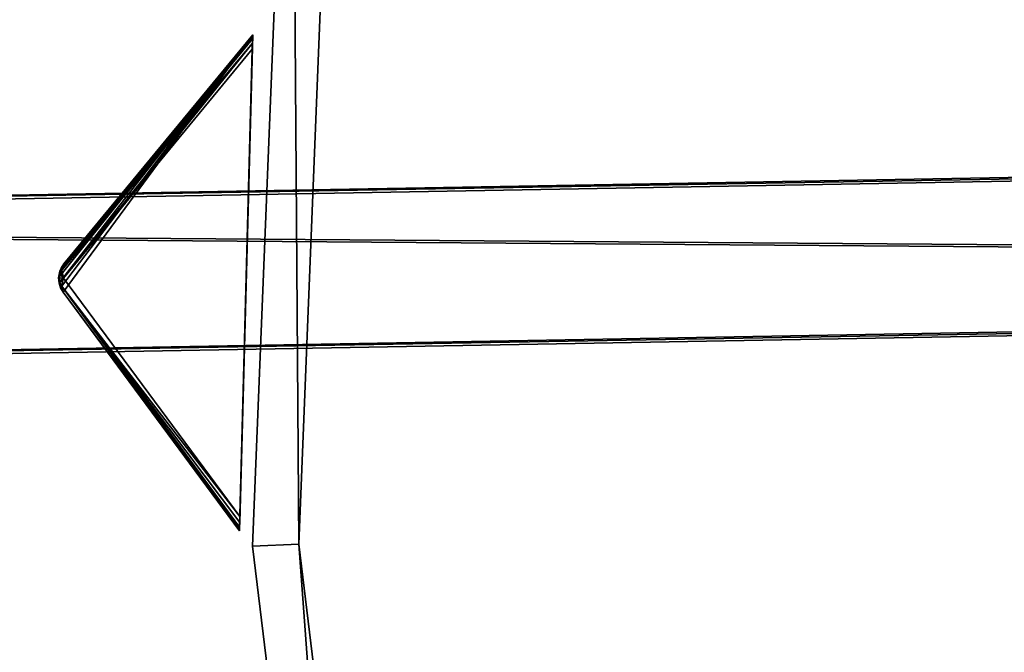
# Model space of a CAD drawing. Extents: x 1239 to 1951, y -365 to 347.
# Tile 146 of 202: x 1323 to 1366, y -24 to 3. Entities that reach past the tile are written whole.
import ezdxf

# ---------------------------------------------------------------- set-up
doc = ezdxf.new("R2010")
doc.units = 0
doc.header["$LTSCALE"] = 25.4
doc.layers.get('0').update_dxf_attribs({"color": 13, "linetype": 'CONTINUOUS'})

# ---------------------------------------------------------------- blocks, each defined once
blk = doc.blocks.new('GRUPUJ_10')
at = {"color": 0}
mesh = blk.add_polyface(dxfattribs=at)
corners = [(0, 334.731, 403.847), (1.997, 334.841, 403.847), (1.462, 391.844, 403.847), (7.718, 278.124, 403.847), (9.671, 278.553, 403.847), (24.417, 223.488, 403.847), (26.276, 224.224, 403.847), (49.663, 172.237, 403.847), (51.38, 173.263, 403.847), (82.804, 125.7, 403.847), (84.334, 126.988, 403.847), (122.98, 85.082, 403.847), (124.285, 86.599, 403.847), (145.389, 67.329, 403.847), (146.566, 68.945, 403.847), (169.152, 51.435, 403.847), (170.196, 53.141, 403.847), (220.124, 25.63, 403.847), (220.881, 27.482, 403.847), (274.575, 8.336, 403.847), (275.025, 10.285, 403.847), (331.094, 0, 403.847), (331.226, 1.996, 403.847), (388.22, 0.838, 403.847), (388.029, 2.829, 403.847), (443.963, 12.764, 403.847), (444.47, 10.83, 403.847), (497.579, 31.543, 403.847), (498.39, 29.714, 403.847), (547.489, 58.679, 403.847), (548.582, 57.004, 403.847), (592.399, 93.469, 403.847), (593.747, 91.992, 403.847), (631.147, 135.014, 403.847), (632.714, 133.772, 403.847), (662.728, 182.235, 403.847), (664.475, 181.261, 403.847), (686.326, 233.912, 403.847), (688.207, 233.23, 403.847), (701.329, 288.704, 403.847), (703.294, 288.333, 403.847), (707.348, 345.194, 403.847), (709.348, 345.143, 403.847), (3.451, 391.632, 403.847), (12.067, 447.982, 403.847), (13.996, 447.454, 403.847), (31.54, 501.693, 403.847), (33.36, 500.862, 403.847), (59.377, 551.584, 403.847), (61.039, 550.472, 403.847), (94.856, 596.363, 403.847), (96.318, 594.999, 403.847), (137.059, 634.872, 403.847), (138.283, 633.291, 403.847), (184.892, 666.112, 403.847), (185.847, 664.355, 403.847), (237.117, 689.274, 403.847), (237.778, 687.387, 403.847), (292.382, 703.759, 403.847), (292.732, 701.79, 403.847), (349.254, 709.192, 403.847), (349.284, 707.192, 403.847), (406.262, 705.431, 403.847), (405.97, 703.452, 403.847), (461.322, 690.668, 403.847), (461.927, 692.574, 403.847), (513.907, 669.17, 403.847), (514.81, 670.954, 403.847), (562.362, 639.515, 403.847), (563.54, 641.131, 403.847), (605.432, 602.471, 403.847), (606.854, 603.878, 403.847), (642.003, 558.999, 403.847), (643.632, 560.159, 403.847), (671.127, 510.222, 403.847), (672.921, 511.106, 403.847), (692.049, 457.406, 403.847), (693.962, 457.991, 403.847), (704.228, 401.918, 403.847), (706.21, 402.188, 403.847)]
mesh.append_faces([[corners[k] for k in face] for face in [(0, 1, 2), (1, 3, 4), (4, 5, 6), (6, 7, 8), (8, 9, 10), (10, 11, 12), (12, 13, 14), (14, 15, 16), (16, 17, 18), (18, 19, 20), (20, 21, 22), (22, 23, 24), (24, 23, 25), (25, 26, 27), (27, 28, 29), (29, 30, 31), (31, 32, 33), (33, 34, 35), (35, 36, 37), (37, 38, 39), (39, 40, 41), (2, 43, 44), (43, 2, 1), (44, 45, 46), (46, 47, 48), (48, 49, 50), (50, 51, 52), (52, 53, 54), (54, 55, 56), (56, 57, 58), (58, 59, 60), (60, 61, 62), (62, 64, 65), (65, 66, 67), (67, 68, 69), (69, 70, 71), (71, 72, 73), (73, 74, 75), (75, 76, 77), (77, 78, 79), (79, 41, 42)]], dxfattribs={"vtx0": -1, "vtx1": -1, "color": 0})
mesh.append_faces([[corners[k] for k in face] for face in [(1, 0, 3), (4, 3, 5), (6, 5, 7), (8, 7, 9), (10, 9, 11), (12, 11, 13), (14, 13, 15), (16, 15, 17), (18, 17, 19), (20, 19, 21), (22, 21, 23), (25, 23, 26), (27, 26, 28), (29, 28, 30), (31, 30, 32), (33, 32, 34), (35, 34, 36), (37, 36, 38), (39, 38, 40), (41, 40, 42), (44, 43, 45), (46, 45, 47), (48, 47, 49), (50, 49, 51), (52, 51, 53), (54, 53, 55), (56, 55, 57), (58, 57, 59), (60, 59, 61), (62, 61, 63), (62, 63, 64), (65, 64, 66), (67, 66, 68), (69, 68, 70), (71, 70, 72), (73, 72, 74), (75, 74, 76), (77, 76, 78), (79, 78, 41)]], dxfattribs={"vtx0": -1, "vtx2": -1, "color": 0})
mesh = blk.add_polyface(dxfattribs=at)
corners = [(1.462, 391.844, 383.847), (3.451, 391.632, 383.847), (1.997, 334.841, 383.847), (12.067, 447.982, 383.847), (13.996, 447.454, 383.847), (31.54, 501.693, 383.847), (33.36, 500.862, 383.847), (59.377, 551.584, 383.847), (61.039, 550.472, 383.847), (94.856, 596.363, 383.847), (96.318, 594.999, 383.847), (137.059, 634.872, 383.847), (138.283, 633.291, 383.847), (184.892, 666.112, 383.847), (185.847, 664.355, 383.847), (237.117, 689.274, 383.847), (237.778, 687.387, 383.847), (292.382, 703.759, 383.847), (292.732, 701.79, 383.847), (349.254, 709.192, 383.847), (349.284, 707.192, 383.847), (406.262, 705.431, 383.847), (405.97, 703.452, 383.847), (461.322, 690.668, 383.847), (461.927, 692.574, 383.847), (513.907, 669.17, 383.847), (514.81, 670.954, 383.847), (562.362, 639.515, 383.847), (563.54, 641.131, 383.847), (605.432, 602.471, 383.847), (606.854, 603.878, 383.847), (642.003, 558.999, 383.847), (643.632, 560.159, 383.847), (671.127, 510.222, 383.847), (672.921, 511.106, 383.847), (692.049, 457.406, 383.847), (693.962, 457.991, 383.847), (704.228, 401.918, 383.847), (706.21, 402.188, 383.847), (707.348, 345.194, 383.847), (709.348, 345.143, 383.847), (0, 334.731, 383.847), (7.718, 278.124, 383.847), (9.671, 278.553, 383.847), (24.417, 223.488, 383.847), (26.276, 224.224, 383.847), (49.663, 172.237, 383.847), (51.38, 173.263, 383.847), (82.804, 125.7, 383.847), (84.334, 126.988, 383.847), (122.98, 85.082, 383.847), (124.285, 86.599, 383.847), (145.389, 67.329, 383.847), (146.566, 68.945, 383.847), (169.152, 51.435, 383.847), (170.196, 53.141, 383.847), (220.124, 25.63, 383.847), (220.881, 27.482, 383.847), (274.575, 8.336, 383.847), (275.025, 10.285, 383.847), (331.094, 0, 383.847), (331.226, 1.996, 383.847), (388.22, 0.838, 383.847), (388.029, 2.829, 383.847), (443.963, 12.764, 383.847), (444.47, 10.83, 383.847), (497.579, 31.543, 383.847), (498.39, 29.714, 383.847), (547.489, 58.679, 383.847), (548.582, 57.004, 383.847), (592.399, 93.469, 383.847), (593.747, 91.992, 383.847), (631.147, 135.014, 383.847), (632.714, 133.772, 383.847), (662.728, 182.235, 383.847), (664.475, 181.261, 383.847), (686.326, 233.912, 383.847), (688.207, 233.23, 383.847), (701.329, 288.704, 383.847), (703.294, 288.333, 383.847)]
mesh.append_faces([[corners[k] for k in face] for face in [(1, 3, 4), (4, 5, 6), (6, 7, 8), (8, 9, 10), (10, 11, 12), (12, 13, 14), (14, 15, 16), (16, 17, 18), (18, 19, 20), (20, 21, 22), (22, 21, 23), (23, 24, 25), (25, 26, 27), (27, 28, 29), (29, 30, 31), (31, 32, 33), (33, 34, 35), (35, 36, 37), (37, 38, 39), (41, 2, 42), (42, 43, 44), (44, 45, 46), (46, 47, 48), (48, 49, 50), (50, 51, 52), (52, 53, 54), (54, 55, 56), (56, 57, 58), (58, 59, 60), (60, 61, 62), (62, 64, 65), (65, 66, 67), (67, 68, 69), (69, 70, 71), (71, 72, 73), (73, 74, 75), (75, 76, 77), (77, 78, 79), (79, 39, 40)]], dxfattribs={"vtx0": -1, "vtx1": -1, "color": 0})
mesh.append_faces([[corners[k] for k in face] for face in [(0, 1, 2), (1, 0, 3), (4, 3, 5), (6, 5, 7), (8, 7, 9), (10, 9, 11), (12, 11, 13), (14, 13, 15), (16, 15, 17), (18, 17, 19), (20, 19, 21), (23, 21, 24), (25, 24, 26), (27, 26, 28), (29, 28, 30), (31, 30, 32), (33, 32, 34), (35, 34, 36), (37, 36, 38), (39, 38, 40), (2, 41, 0), (42, 2, 43), (44, 43, 45), (46, 45, 47), (48, 47, 49), (50, 49, 51), (52, 51, 53), (54, 53, 55), (56, 55, 57), (58, 57, 59), (60, 59, 61), (62, 61, 63), (62, 63, 64), (65, 64, 66), (67, 66, 68), (69, 68, 70), (71, 70, 72), (73, 72, 74), (75, 74, 76), (77, 76, 78), (79, 78, 39)]], dxfattribs={"vtx0": -1, "vtx2": -1, "color": 0})
mesh = blk.add_polyface(dxfattribs=at)
corners = [(13.987, 284.721, 390.847), (9.244, 340.318, 390.847), (7.246, 340.238, 390.847), (15.946, 285.121, 390.847), (29.546, 231.005, 390.847), (31.416, 231.714, 390.847), (53.52, 180.48, 390.847), (55.252, 181.48, 390.847), (85.289, 134.455, 390.847), (86.838, 135.72, 390.847), (124.029, 94.122, 390.847), (125.355, 95.62, 390.847), (168.737, 60.526, 390.847), (169.806, 62.217, 390.847), (218.256, 34.537, 390.847), (219.04, 36.377, 390.847), (271.302, 16.828, 390.847), (271.781, 18.77, 390.847), (326.502, 7.857, 390.847), (326.663, 9.85, 390.847), (354.464, 6.73, 390.847), (354.464, 8.73, 390.847), (382.426, 7.857, 390.847), (382.265, 9.85, 390.847), (437.148, 18.77, 390.847), (437.626, 16.828, 390.847), (489.889, 36.377, 390.847), (490.672, 34.537, 390.847), (539.122, 62.217, 390.847), (540.191, 60.526, 390.847), (583.573, 95.62, 390.847), (584.899, 94.122, 390.847), (622.09, 135.72, 390.847), (623.639, 134.455, 390.847), (653.676, 181.48, 390.847), (655.408, 180.48, 390.847), (677.512, 231.714, 390.847), (679.382, 231.005, 390.847), (692.982, 285.121, 390.847), (694.941, 284.721, 390.847), (699.684, 340.318, 390.847), (701.682, 340.238, 390.847), (9.498, 396.116, 390.847), (11.483, 395.875, 390.847), (20.684, 450.911, 390.847), (22.605, 450.354, 390.847), (40.515, 503.201, 390.847), (42.322, 502.343, 390.847), (68.477, 551.632, 390.847), (70.123, 550.496, 390.847), (103.846, 594.952, 390.847), (105.289, 593.566, 390.847), (145.706, 632.036, 390.847), (146.908, 630.437, 390.847), (192.973, 661.926, 390.847), (193.902, 660.155, 390.847), (244.422, 683.846, 390.847), (245.055, 681.949, 390.847), (298.721, 697.23, 390.847), (299.042, 695.256, 390.847), (354.464, 701.73, 390.847), (354.464, 699.73, 390.847), (409.886, 695.256, 390.847), (410.207, 697.23, 390.847), (463.873, 681.949, 390.847), (464.506, 683.846, 390.847), (515.026, 660.155, 390.847), (515.955, 661.926, 390.847), (562.021, 630.437, 390.847), (563.222, 632.036, 390.847), (603.64, 593.566, 390.847), (605.082, 594.952, 390.847), (638.805, 550.496, 390.847), (640.451, 551.632, 390.847), (666.606, 502.343, 390.847), (668.413, 503.201, 390.847), (686.323, 450.354, 390.847), (688.244, 450.911, 390.847), (697.445, 395.875, 390.847), (699.43, 396.116, 390.847)]
mesh.append_faces([[corners[k] for k in face] for face in [(0, 1, 2), (1, 0, 3), (3, 4, 5), (5, 6, 7), (7, 8, 9), (9, 10, 11), (11, 12, 13), (13, 14, 15), (15, 16, 17), (17, 18, 19), (19, 20, 21), (21, 22, 23), (23, 22, 24), (24, 25, 26), (26, 27, 28), (28, 29, 30), (30, 31, 32), (32, 33, 34), (34, 35, 36), (36, 37, 38), (38, 39, 40), (42, 43, 44), (44, 45, 46), (46, 47, 48), (48, 49, 50), (50, 51, 52), (52, 53, 54), (54, 55, 56), (56, 57, 58), (58, 59, 60), (60, 62, 63), (63, 64, 65), (65, 66, 67), (67, 68, 69), (69, 70, 71), (71, 72, 73), (73, 74, 75), (75, 76, 77), (77, 78, 79), (79, 40, 41)]], dxfattribs={"vtx0": -1, "vtx1": -1, "color": 0})
mesh.append_faces([[corners[k] for k in face] for face in [(3, 0, 4), (5, 4, 6), (7, 6, 8), (9, 8, 10), (11, 10, 12), (13, 12, 14), (15, 14, 16), (17, 16, 18), (19, 18, 20), (21, 20, 22), (24, 22, 25), (26, 25, 27), (28, 27, 29), (30, 29, 31), (32, 31, 33), (34, 33, 35), (36, 35, 37), (38, 37, 39), (40, 39, 41), (1, 42, 2), (42, 1, 43), (44, 43, 45), (46, 45, 47), (48, 47, 49), (50, 49, 51), (52, 51, 53), (54, 53, 55), (56, 55, 57), (58, 57, 59), (60, 59, 61), (60, 61, 62), (63, 62, 64), (65, 64, 66), (67, 66, 68), (69, 68, 70), (71, 70, 72), (73, 72, 74), (75, 74, 76), (77, 76, 78), (79, 78, 40)]], dxfattribs={"vtx0": -1, "vtx2": -1, "color": 0})
mesh = blk.add_polyface(dxfattribs=at)
corners = [(9.498, 396.116, 383.847), (9.244, 340.318, 383.847), (7.246, 340.238, 383.847), (11.483, 395.875, 383.847), (20.684, 450.911, 383.847), (22.605, 450.354, 383.847), (40.515, 503.201, 383.847), (42.322, 502.343, 383.847), (68.477, 551.632, 383.847), (70.123, 550.496, 383.847), (103.846, 594.952, 383.847), (105.289, 593.566, 383.847), (145.706, 632.036, 383.847), (146.908, 630.437, 383.847), (192.973, 661.926, 383.847), (193.902, 660.155, 383.847), (244.422, 683.846, 383.847), (245.055, 681.949, 383.847), (298.721, 697.23, 383.847), (299.042, 695.256, 383.847), (354.464, 701.73, 383.847), (354.464, 699.73, 383.847), (410.207, 697.23, 383.847), (409.886, 695.256, 383.847), (463.873, 681.949, 383.847), (464.506, 683.846, 383.847), (515.026, 660.155, 383.847), (515.955, 661.926, 383.847), (562.021, 630.437, 383.847), (563.222, 632.036, 383.847), (603.64, 593.566, 383.847), (605.082, 594.952, 383.847), (638.805, 550.496, 383.847), (640.451, 551.632, 383.847), (666.606, 502.343, 383.847), (668.413, 503.201, 383.847), (686.323, 450.354, 383.847), (688.244, 450.911, 383.847), (697.445, 395.875, 383.847), (699.43, 396.116, 383.847), (699.684, 340.318, 383.847), (701.682, 340.238, 383.847), (13.987, 284.721, 383.847), (15.946, 285.121, 383.847), (29.546, 231.005, 383.847), (31.416, 231.714, 383.847), (53.52, 180.48, 383.847), (55.252, 181.48, 383.847), (85.289, 134.455, 383.847), (86.838, 135.72, 383.847), (124.029, 94.122, 383.847), (125.355, 95.62, 383.847), (168.737, 60.526, 383.847), (169.806, 62.217, 383.847), (218.256, 34.537, 383.847), (219.04, 36.377, 383.847), (271.302, 16.828, 383.847), (271.781, 18.77, 383.847), (326.502, 7.857, 383.847), (326.663, 9.85, 383.847), (354.464, 6.73, 383.847), (354.464, 8.73, 383.847), (382.265, 9.85, 383.847), (382.426, 7.857, 383.847), (437.148, 18.77, 383.847), (437.626, 16.828, 383.847), (489.889, 36.377, 383.847), (490.672, 34.537, 383.847), (539.122, 62.217, 383.847), (540.191, 60.526, 383.847), (583.573, 95.62, 383.847), (584.899, 94.122, 383.847), (622.09, 135.72, 383.847), (623.639, 134.455, 383.847), (653.676, 181.48, 383.847), (655.408, 180.48, 383.847), (677.512, 231.714, 383.847), (679.382, 231.005, 383.847), (692.982, 285.121, 383.847), (694.941, 284.721, 383.847)]
mesh.append_faces([[corners[k] for k in face] for face in [(0, 1, 2), (1, 0, 3), (3, 4, 5), (5, 6, 7), (7, 8, 9), (9, 10, 11), (11, 12, 13), (13, 14, 15), (15, 16, 17), (17, 18, 19), (19, 20, 21), (21, 22, 23), (23, 22, 24), (24, 25, 26), (26, 27, 28), (28, 29, 30), (30, 31, 32), (32, 33, 34), (34, 35, 36), (36, 37, 38), (38, 39, 40), (42, 43, 44), (44, 45, 46), (46, 47, 48), (48, 49, 50), (50, 51, 52), (52, 53, 54), (54, 55, 56), (56, 57, 58), (58, 59, 60), (60, 62, 63), (63, 64, 65), (65, 66, 67), (67, 68, 69), (69, 70, 71), (71, 72, 73), (73, 74, 75), (75, 76, 77), (77, 78, 79), (79, 40, 41)]], dxfattribs={"vtx0": -1, "vtx1": -1, "color": 0})
mesh.append_faces([[corners[k] for k in face] for face in [(3, 0, 4), (5, 4, 6), (7, 6, 8), (9, 8, 10), (11, 10, 12), (13, 12, 14), (15, 14, 16), (17, 16, 18), (19, 18, 20), (21, 20, 22), (24, 22, 25), (26, 25, 27), (28, 27, 29), (30, 29, 31), (32, 31, 33), (34, 33, 35), (36, 35, 37), (38, 37, 39), (40, 39, 41), (1, 42, 2), (42, 1, 43), (44, 43, 45), (46, 45, 47), (48, 47, 49), (50, 49, 51), (52, 51, 53), (54, 53, 55), (56, 55, 57), (58, 57, 59), (60, 59, 61), (60, 61, 62), (63, 62, 64), (65, 64, 66), (67, 66, 68), (69, 68, 70), (71, 70, 72), (73, 72, 74), (75, 74, 76), (77, 76, 78), (79, 78, 40)]], dxfattribs={"vtx0": -1, "vtx2": -1, "color": 0})
mesh = blk.add_polyface(dxfattribs=at)
corners = [(92.177, 343.66, 271.847), (94.175, 343.741, 271.847), (93.878, 385.871, 271.847), (97.269, 301.723, 271.847), (99.229, 302.123, 271.847), (109.022, 261.146, 271.847), (110.892, 261.855, 271.847), (127.132, 222.98, 271.847), (128.864, 223.98, 271.847), (151.13, 188.213, 271.847), (152.68, 189.478, 271.847), (180.394, 157.746, 271.847), (181.721, 159.243, 271.847), (214.167, 132.368, 271.847), (215.236, 134.058, 271.847), (251.573, 112.735, 271.847), (252.357, 114.575, 271.847), (291.644, 99.358, 271.847), (292.122, 101.3, 271.847), (333.342, 92.581, 271.847), (333.503, 94.575, 271.847), (354.464, 91.73, 271.847), (354.464, 93.73, 271.847), (375.587, 92.581, 271.847), (375.426, 94.575, 271.847), (416.806, 101.3, 271.847), (417.284, 99.358, 271.847), (456.571, 114.575, 271.847), (457.355, 112.735, 271.847), (493.692, 134.058, 271.847), (494.761, 132.368, 271.847), (527.208, 159.243, 271.847), (528.534, 157.746, 271.847), (556.249, 189.478, 271.847), (557.798, 188.213, 271.847), (580.064, 223.98, 271.847), (581.796, 222.98, 271.847), (598.036, 261.855, 271.847), (599.906, 261.146, 271.847), (609.7, 302.123, 271.847), (611.659, 301.723, 271.847), (614.753, 343.741, 271.847), (616.751, 343.66, 271.847), (615.05, 385.871, 271.847), (95.863, 385.63, 271.847), (102.328, 427.262, 271.847), (104.249, 426.706, 271.847), (117.308, 466.762, 271.847), (119.115, 465.904, 271.847), (138.431, 503.347, 271.847), (140.077, 502.211, 271.847), (165.148, 536.07, 271.847), (166.591, 534.685, 271.847), (196.769, 564.084, 271.847), (197.971, 562.485, 271.847), (232.474, 586.662, 271.847), (233.404, 584.891, 271.847), (271.339, 603.221, 271.847), (271.972, 601.324, 271.847), (312.356, 613.331, 271.847), (312.677, 611.357, 271.847), (354.464, 616.73, 271.847), (354.464, 614.73, 271.847), (396.251, 611.357, 271.847), (396.572, 613.331, 271.847), (436.956, 601.324, 271.847), (437.589, 603.221, 271.847), (475.524, 584.891, 271.847), (476.454, 586.662, 271.847), (510.957, 562.485, 271.847), (512.159, 564.084, 271.847), (542.337, 534.685, 271.847), (543.78, 536.07, 271.847), (568.851, 502.211, 271.847), (570.497, 503.347, 271.847), (589.813, 465.904, 271.847), (591.62, 466.762, 271.847), (604.679, 426.706, 271.847), (606.6, 427.262, 271.847), (613.065, 385.63, 271.847)]
mesh.append_faces([[corners[k] for k in face] for face in [(0, 1, 2), (1, 3, 4), (4, 5, 6), (6, 7, 8), (8, 9, 10), (10, 11, 12), (12, 13, 14), (14, 15, 16), (16, 17, 18), (18, 19, 20), (20, 21, 22), (22, 23, 24), (24, 23, 25), (25, 26, 27), (27, 28, 29), (29, 30, 31), (31, 32, 33), (33, 34, 35), (35, 36, 37), (37, 38, 39), (39, 40, 41), (2, 44, 45), (44, 2, 1), (45, 46, 47), (47, 48, 49), (49, 50, 51), (51, 52, 53), (53, 54, 55), (55, 56, 57), (57, 58, 59), (59, 60, 61), (61, 63, 64), (64, 65, 66), (66, 67, 68), (68, 69, 70), (70, 71, 72), (72, 73, 74), (74, 75, 76), (76, 77, 78), (78, 79, 43)]], dxfattribs={"vtx0": -1, "vtx1": -1, "color": 0})
mesh.append_faces([[corners[k] for k in face] for face in [(1, 0, 3), (4, 3, 5), (6, 5, 7), (8, 7, 9), (10, 9, 11), (12, 11, 13), (14, 13, 15), (16, 15, 17), (18, 17, 19), (20, 19, 21), (22, 21, 23), (25, 23, 26), (27, 26, 28), (29, 28, 30), (31, 30, 32), (33, 32, 34), (35, 34, 36), (37, 36, 38), (39, 38, 40), (41, 40, 42), (41, 42, 43), (45, 44, 46), (47, 46, 48), (49, 48, 50), (51, 50, 52), (53, 52, 54), (55, 54, 56), (57, 56, 58), (59, 58, 60), (61, 60, 62), (61, 62, 63), (64, 63, 65), (66, 65, 67), (68, 67, 69), (70, 69, 71), (72, 71, 73), (74, 73, 75), (76, 75, 77), (78, 77, 79), (43, 79, 41)]], dxfattribs={"vtx0": -1, "vtx2": -1, "color": 0})
mesh = blk.add_polyface(dxfattribs=at)
corners = [(93.878, 385.871, 264.847), (95.863, 385.63, 264.847), (94.175, 343.741, 264.847), (102.328, 427.262, 264.847), (104.249, 426.706, 264.847), (117.308, 466.762, 264.847), (119.115, 465.904, 264.847), (138.431, 503.347, 264.847), (140.077, 502.211, 264.847), (165.148, 536.07, 264.847), (166.591, 534.685, 264.847), (196.769, 564.084, 264.847), (197.971, 562.485, 264.847), (232.474, 586.662, 264.847), (233.404, 584.891, 264.847), (271.339, 603.221, 264.847), (271.972, 601.324, 264.847), (312.356, 613.331, 264.847), (312.677, 611.357, 264.847), (354.464, 616.73, 264.847), (354.464, 614.73, 264.847), (396.572, 613.331, 264.847), (396.251, 611.357, 264.847), (436.956, 601.324, 264.847), (437.589, 603.221, 264.847), (475.524, 584.891, 264.847), (476.454, 586.662, 264.847), (510.957, 562.485, 264.847), (512.159, 564.084, 264.847), (542.337, 534.685, 264.847), (543.78, 536.07, 264.847), (568.851, 502.211, 264.847), (570.497, 503.347, 264.847), (589.813, 465.904, 264.847), (591.62, 466.762, 264.847), (604.679, 426.706, 264.847), (606.6, 427.262, 264.847), (613.065, 385.63, 264.847), (615.05, 385.871, 264.847), (614.753, 343.741, 264.847), (92.177, 343.66, 264.847), (97.269, 301.723, 264.847), (99.229, 302.123, 264.847), (109.022, 261.146, 264.847), (110.892, 261.855, 264.847), (127.132, 222.98, 264.847), (128.864, 223.98, 264.847), (151.13, 188.213, 264.847), (152.68, 189.478, 264.847), (180.394, 157.746, 264.847), (181.721, 159.243, 264.847), (214.167, 132.368, 264.847), (215.236, 134.058, 264.847), (251.573, 112.735, 264.847), (252.357, 114.575, 264.847), (291.644, 99.358, 264.847), (292.122, 101.3, 264.847), (333.342, 92.581, 264.847), (333.503, 94.575, 264.847), (354.464, 91.73, 264.847), (354.464, 93.73, 264.847), (375.426, 94.575, 264.847), (375.587, 92.581, 264.847), (416.806, 101.3, 264.847), (417.284, 99.358, 264.847), (456.571, 114.575, 264.847), (457.355, 112.735, 264.847), (493.692, 134.058, 264.847), (494.761, 132.368, 264.847), (527.208, 159.243, 264.847), (528.534, 157.746, 264.847), (556.249, 189.478, 264.847), (557.798, 188.213, 264.847), (580.064, 223.98, 264.847), (581.796, 222.98, 264.847), (598.036, 261.855, 264.847), (599.906, 261.146, 264.847), (609.7, 302.123, 264.847), (611.659, 301.723, 264.847), (616.751, 343.66, 264.847)]
mesh.append_faces([[corners[k] for k in face] for face in [(1, 3, 4), (4, 5, 6), (6, 7, 8), (8, 9, 10), (10, 11, 12), (12, 13, 14), (14, 15, 16), (16, 17, 18), (18, 19, 20), (20, 21, 22), (22, 21, 23), (23, 24, 25), (25, 26, 27), (27, 28, 29), (29, 30, 31), (31, 32, 33), (33, 34, 35), (35, 36, 37), (37, 38, 39), (40, 2, 41), (41, 42, 43), (43, 44, 45), (45, 46, 47), (47, 48, 49), (49, 50, 51), (51, 52, 53), (53, 54, 55), (55, 56, 57), (57, 58, 59), (59, 61, 62), (62, 63, 64), (64, 65, 66), (66, 67, 68), (68, 69, 70), (70, 71, 72), (72, 73, 74), (74, 75, 76), (76, 77, 78), (78, 39, 79), (79, 39, 38)]], dxfattribs={"vtx0": -1, "vtx1": -1, "color": 0})
mesh.append_faces([[corners[k] for k in face] for face in [(0, 1, 2), (1, 0, 3), (4, 3, 5), (6, 5, 7), (8, 7, 9), (10, 9, 11), (12, 11, 13), (14, 13, 15), (16, 15, 17), (18, 17, 19), (20, 19, 21), (23, 21, 24), (25, 24, 26), (27, 26, 28), (29, 28, 30), (31, 30, 32), (33, 32, 34), (35, 34, 36), (37, 36, 38), (2, 40, 0), (41, 2, 42), (43, 42, 44), (45, 44, 46), (47, 46, 48), (49, 48, 50), (51, 50, 52), (53, 52, 54), (55, 54, 56), (57, 56, 58), (59, 58, 60), (59, 60, 61), (62, 61, 63), (64, 63, 65), (66, 65, 67), (68, 67, 69), (70, 69, 71), (72, 71, 73), (74, 73, 75), (76, 75, 77), (78, 77, 39)]], dxfattribs={"vtx0": -1, "vtx2": -1, "color": 0})
mesh = blk.add_polyface(dxfattribs=at)
corners = [(93.878, 385.871, 271.847), (92.177, 343.66, 264.847), (92.177, 343.66, 271.847), (93.878, 385.871, 264.847)]
mesh.append_faces([[corners[k] for k in face] for face in [(0, 1, 2), (1, 0, 3)]], dxfattribs={"vtx0": -1, "color": 0})
mesh = blk.add_polyface(dxfattribs=at)
corners = [(95.863, 385.63, 264.847), (94.175, 343.741, 271.847), (94.175, 343.741, 264.847), (95.863, 385.63, 271.847)]
mesh.append_faces([[corners[k] for k in face] for face in [(0, 1, 2), (1, 0, 3)]], dxfattribs={"vtx0": -1, "color": 0})
mesh = blk.add_polyface(dxfattribs=at)
corners = [(9.033, 357.578, 383.936), (274.972, 355.602), (8.895, 350.882, 383.757), (275.11, 362.298, 0.178)]
mesh.append_faces([[corners[k] for k in face] for face in [(0, 1, 2), (1, 0, 3)]], dxfattribs={"vtx0": -1, "color": 0})
mesh = blk.add_polyface(dxfattribs=at)
corners = [(9.033, 357.578, 383.936), (277.986, 362.185, 2.171), (275.11, 362.298, 0.178), (11.909, 357.465, 385.928)]
mesh.append_faces([[corners[k] for k in face] for face in [(0, 1, 2), (1, 0, 3)]], dxfattribs={"vtx0": -1, "color": 0})
mesh = blk.add_polyface(dxfattribs=at)
corners = [(277.847, 355.489, 1.992), (11.909, 357.465, 385.928), (11.77, 350.769, 385.75), (277.986, 362.185, 2.171)]
mesh.append_faces([[corners[k] for k in face] for face in [(0, 1, 2), (1, 0, 3)]], dxfattribs={"vtx0": -1, "color": 0})
mesh = blk.add_polyface(dxfattribs=at)
corners = [(277.847, 355.489, 1.992), (8.895, 350.882, 383.757), (274.972, 355.602), (11.77, 350.769, 385.75)]
mesh.append_faces([[corners[k] for k in face] for face in [(0, 1, 2), (1, 0, 3)]], dxfattribs={"vtx0": -1, "color": 0})
mesh = blk.add_polyface(dxfattribs=at)
corners = [(94.175, 343.741, 264.847), (99.229, 302.123, 271.847), (99.229, 302.123, 264.847), (94.175, 343.741, 271.847)]
mesh.append_faces([[corners[k] for k in face] for face in [(0, 1, 2), (1, 0, 3)]], dxfattribs={"vtx0": -1, "color": 0})
mesh = blk.add_polyface(dxfattribs=at)
corners = [(92.177, 343.66, 271.847), (97.269, 301.723, 264.847), (97.269, 301.723, 271.847), (92.177, 343.66, 264.847)]
mesh.append_faces([[corners[k] for k in face] for face in [(0, 1, 2), (1, 0, 3)]], dxfattribs={"vtx0": -1, "color": 0})
blk = doc.blocks.new('GRUPUJ_12')
at = {"color": 254}
mesh = blk.add_polyface(dxfattribs=at)
corners = [(93.723, 367.641, 276), (85.506, 356.49, 265.866), (93.151, 346.149, 276), (85.395, 356.681, 265.717), (85.329, 356.892, 265.625), (85.31, 357.112, 265.594), (85.34, 357.33, 265.625), (85.418, 357.537, 265.717), (85.539, 357.721, 265.866)]
mesh.append_faces([[corners[k] for k in face] for face in [(0, 1, 2), (7, 0, 8)]], dxfattribs={"vtx0": -1, "color": 254})
mesh.append_faces([[corners[k] for k in face] for face in [(1, 0, 3), (3, 0, 4), (4, 0, 5), (5, 0, 6), (6, 0, 7)]], dxfattribs={"vtx0": -1, "vtx1": -1, "color": 254})
mesh = blk.add_polyface(dxfattribs=at)
corners = [(93.723, 367.641, 126.616), (93.722, 367.6, 126.357), (85.444, 357.452, 136.41)]
mesh.append_faces([[corners[k] for k in face] for face in [(0, 1, 2)]], dxfattribs={"color": 254})
mesh = blk.add_polyface(dxfattribs=at)
corners = [(93.723, 367.641, 126.616), (85.444, 357.452, 136.41), (85.539, 357.721, 136.75)]
mesh.append_faces([[corners[k] for k in face] for face in [(0, 1, 2)]], dxfattribs={"color": 254})
mesh = blk.add_polyface(dxfattribs=at)
corners = [(93.722, 367.6, 126.357), (93.719, 367.479, 126.162), (85.444, 357.452, 136.41)]
mesh.append_faces([[corners[k] for k in face] for face in [(0, 1, 2)]], dxfattribs={"color": 254})
mesh = blk.add_polyface(dxfattribs=at)
corners = [(93.723, 367.641, 276), (85.539, 357.721, 136.75), (85.539, 357.721, 265.866), (93.723, 367.641, 126.616)]
mesh.append_faces([[corners[k] for k in face] for face in [(0, 1, 2), (1, 0, 3)]], dxfattribs={"vtx0": -1, "color": 254})
mesh = blk.add_polyface(dxfattribs=at)
corners = [(93.152, 346.19, 126.357), (93.151, 346.149, 276), (93.151, 346.149, 126.616), (93.723, 367.641, 276), (93.155, 346.311, 126.162), (93.16, 346.506, 126.041), (93.167, 346.764, 126), (93.707, 367.026, 126), (93.714, 367.285, 126.041), (93.719, 367.479, 126.162), (93.722, 367.6, 126.357), (93.723, 367.641, 126.616)]
mesh.append_faces([[corners[k] for k in face] for face in [(0, 1, 2), (3, 10, 11)]], dxfattribs={"vtx0": -1, "color": 254})
mesh.append_faces([[corners[k] for k in face] for face in [(1, 0, 3)]], dxfattribs={"vtx0": -1, "vtx1": -1, "color": 254})
mesh.append_faces([[corners[k] for k in face] for face in [(3, 0, 4), (3, 4, 5), (3, 5, 6), (3, 6, 7), (3, 7, 8), (3, 8, 9), (3, 9, 10)]], dxfattribs={"vtx0": -1, "vtx2": -1, "color": 254})
mesh = blk.add_polyface(dxfattribs=at)
corners = [(93.719, 367.479, 126.162), (93.714, 367.285, 126.041), (85.444, 357.452, 136.41)]
mesh.append_faces([[corners[k] for k in face] for face in [(0, 1, 2)]], dxfattribs={"color": 254})
mesh = blk.add_polyface(dxfattribs=at)
corners = [(93.714, 367.285, 126.041), (85.522, 357.106, 136.134), (85.444, 357.452, 136.41)]
mesh.append_faces([[corners[k] for k in face] for face in [(0, 1, 2)]], dxfattribs={"color": 254})
mesh = blk.add_polyface(dxfattribs=at)
corners = [(93.714, 367.285, 126.041), (93.707, 367.026, 126), (85.522, 357.106, 136.134)]
mesh.append_faces([[corners[k] for k in face] for face in [(0, 1, 2)]], dxfattribs={"color": 254})
mesh = blk.add_polyface(dxfattribs=at)
corners = [(93.707, 367.026, 126), (93.167, 346.764, 126), (85.522, 357.106, 136.134)]
mesh.append_faces([[corners[k] for k in face] for face in [(0, 1, 2)]], dxfattribs={"color": 254})
mesh = blk.add_polyface(dxfattribs=at)
corners = [(85.418, 357.537, 265.717), (85.361, 357.402, 136.75), (85.34, 357.33, 265.625)]
mesh.append_faces([[corners[k] for k in face] for face in [(0, 1, 2)]], dxfattribs={"color": 254})
mesh = blk.add_polyface(dxfattribs=at)
corners = [(85.361, 357.402, 136.75), (85.364, 357.301, 136.507), (85.34, 357.33, 136.75)]
mesh.append_faces([[corners[k] for k in face] for face in [(0, 1, 2)]], dxfattribs={"color": 254})
mesh = blk.add_polyface(dxfattribs=at)
corners = [(85.361, 357.402, 136.75), (85.34, 357.33, 136.75), (85.34, 357.33, 265.625)]
mesh.append_faces([[corners[k] for k in face] for face in [(0, 1, 2)]], dxfattribs={"color": 254})
mesh = blk.add_polyface(dxfattribs=at)
corners = [(85.539, 357.721, 136.75), (85.361, 357.402, 136.75), (85.418, 357.537, 265.717)]
mesh.append_faces([[corners[k] for k in face] for face in [(0, 1, 2)]], dxfattribs={"color": 254})
mesh = blk.add_polyface(dxfattribs=at)
corners = [(85.539, 357.721, 136.75), (85.364, 357.301, 136.507), (85.361, 357.402, 136.75)]
mesh.append_faces([[corners[k] for k in face] for face in [(0, 1, 2)]], dxfattribs={"color": 254})
mesh = blk.add_polyface(dxfattribs=at)
corners = [(85.539, 357.721, 136.75), (85.444, 357.452, 136.41), (85.364, 357.301, 136.507)]
mesh.append_faces([[corners[k] for k in face] for face in [(0, 1, 2)]], dxfattribs={"color": 254})
mesh = blk.add_polyface(dxfattribs=at)
corners = [(85.444, 357.452, 136.41), (85.522, 357.106, 136.134), (85.364, 357.301, 136.507)]
mesh.append_faces([[corners[k] for k in face] for face in [(0, 1, 2)]], dxfattribs={"color": 254})
mesh = blk.add_polyface(dxfattribs=at)
corners = [(85.539, 357.721, 136.75), (85.418, 357.537, 265.717), (85.539, 357.721, 265.866)]
mesh.append_faces([[corners[k] for k in face] for face in [(0, 1, 2)]], dxfattribs={"color": 254})
mesh = blk.add_polyface(dxfattribs=at)
corners = [(85.34, 357.33, 136.75), (85.329, 356.892, 265.625), (85.31, 357.112, 265.594)]
mesh.append_faces([[corners[k] for k in face] for face in [(0, 1, 2)]], dxfattribs={"color": 254})
mesh = blk.add_polyface(dxfattribs=at)
corners = [(85.34, 357.33, 136.75), (85.31, 357.112, 265.594), (85.34, 357.33, 265.625)]
mesh.append_faces([[corners[k] for k in face] for face in [(0, 1, 2)]], dxfattribs={"color": 254})
mesh = blk.add_polyface(dxfattribs=at)
corners = [(85.34, 357.33, 136.75), (85.364, 357.301, 136.507), (85.329, 356.892, 136.75)]
mesh.append_faces([[corners[k] for k in face] for face in [(0, 1, 2)]], dxfattribs={"color": 254})
mesh = blk.add_polyface(dxfattribs=at)
corners = [(85.34, 357.33, 136.75), (85.329, 356.892, 136.75), (85.329, 356.892, 265.625)]
mesh.append_faces([[corners[k] for k in face] for face in [(0, 1, 2)]], dxfattribs={"color": 254})
mesh = blk.add_polyface(dxfattribs=at)
corners = [(85.364, 357.301, 136.507), (85.332, 357.111, 136.541), (85.329, 356.892, 136.75)]
mesh.append_faces([[corners[k] for k in face] for face in [(0, 1, 2)]], dxfattribs={"color": 254})
mesh = blk.add_polyface(dxfattribs=at)
corners = [(85.332, 357.111, 136.541), (85.354, 356.919, 136.507), (85.329, 356.892, 136.75)]
mesh.append_faces([[corners[k] for k in face] for face in [(0, 1, 2)]], dxfattribs={"color": 254})
mesh = blk.add_polyface(dxfattribs=at)
corners = [(85.354, 356.919, 136.507), (85.346, 356.819, 136.75), (85.329, 356.892, 136.75)]
mesh.append_faces([[corners[k] for k in face] for face in [(0, 1, 2)]], dxfattribs={"color": 254})
mesh = blk.add_polyface(dxfattribs=at)
corners = [(85.364, 357.301, 136.507), (85.522, 357.106, 136.134), (85.332, 357.111, 136.541)]
mesh.append_faces([[corners[k] for k in face] for face in [(0, 1, 2)]], dxfattribs={"color": 254})
mesh = blk.add_polyface(dxfattribs=at)
corners = [(85.332, 357.111, 136.541), (85.522, 357.106, 136.134), (85.354, 356.919, 136.507)]
mesh.append_faces([[corners[k] for k in face] for face in [(0, 1, 2)]], dxfattribs={"color": 254})
mesh = blk.add_polyface(dxfattribs=at)
corners = [(85.354, 356.919, 136.507), (85.426, 356.764, 136.41), (85.346, 356.819, 136.75)]
mesh.append_faces([[corners[k] for k in face] for face in [(0, 1, 2)]], dxfattribs={"color": 254})
mesh = blk.add_polyface(dxfattribs=at)
corners = [(85.522, 357.106, 136.134), (85.426, 356.764, 136.41), (85.354, 356.919, 136.507)]
mesh.append_faces([[corners[k] for k in face] for face in [(0, 1, 2)]], dxfattribs={"color": 254})
mesh = blk.add_polyface(dxfattribs=at)
corners = [(85.522, 357.106, 136.134), (93.167, 346.764, 126), (85.426, 356.764, 136.41)]
mesh.append_faces([[corners[k] for k in face] for face in [(0, 1, 2)]], dxfattribs={"color": 254})
mesh = blk.add_polyface(dxfattribs=at)
corners = [(85.329, 356.892, 136.75), (85.395, 356.681, 265.717), (85.329, 356.892, 265.625)]
mesh.append_faces([[corners[k] for k in face] for face in [(0, 1, 2)]], dxfattribs={"color": 254})
mesh = blk.add_polyface(dxfattribs=at)
corners = [(85.329, 356.892, 136.75), (85.506, 356.49, 265.866), (85.395, 356.681, 265.717)]
mesh.append_faces([[corners[k] for k in face] for face in [(0, 1, 2)]], dxfattribs={"color": 254})
mesh = blk.add_polyface(dxfattribs=at)
corners = [(85.329, 356.892, 136.75), (85.346, 356.819, 136.75), (85.506, 356.49, 265.866)]
mesh.append_faces([[corners[k] for k in face] for face in [(0, 1, 2)]], dxfattribs={"color": 254})
mesh = blk.add_polyface(dxfattribs=at)
corners = [(85.346, 356.819, 136.75), (85.426, 356.764, 136.41), (85.506, 356.49, 136.75)]
mesh.append_faces([[corners[k] for k in face] for face in [(0, 1, 2)]], dxfattribs={"color": 254})
mesh = blk.add_polyface(dxfattribs=at)
corners = [(85.346, 356.819, 136.75), (85.506, 356.49, 136.75), (85.506, 356.49, 265.866)]
mesh.append_faces([[corners[k] for k in face] for face in [(0, 1, 2)]], dxfattribs={"color": 254})
mesh = blk.add_polyface(dxfattribs=at)
corners = [(85.426, 356.764, 136.41), (93.155, 346.311, 126.162), (93.152, 346.19, 126.357)]
mesh.append_faces([[corners[k] for k in face] for face in [(0, 1, 2)]], dxfattribs={"color": 254})
mesh = blk.add_polyface(dxfattribs=at)
corners = [(85.426, 356.764, 136.41), (93.16, 346.506, 126.041), (93.155, 346.311, 126.162)]
mesh.append_faces([[corners[k] for k in face] for face in [(0, 1, 2)]], dxfattribs={"color": 254})
mesh = blk.add_polyface(dxfattribs=at)
corners = [(85.426, 356.764, 136.41), (93.152, 346.19, 126.357), (85.506, 356.49, 136.75)]
mesh.append_faces([[corners[k] for k in face] for face in [(0, 1, 2)]], dxfattribs={"color": 254})
mesh = blk.add_polyface(dxfattribs=at)
corners = [(85.426, 356.764, 136.41), (93.167, 346.764, 126), (93.16, 346.506, 126.041)]
mesh.append_faces([[corners[k] for k in face] for face in [(0, 1, 2)]], dxfattribs={"color": 254})
mesh = blk.add_polyface(dxfattribs=at)
corners = [(85.506, 356.49, 265.866), (93.151, 346.149, 126.616), (93.151, 346.149, 276), (85.506, 356.49, 136.75)]
mesh.append_faces([[corners[k] for k in face] for face in [(0, 1, 2), (1, 0, 3)]], dxfattribs={"vtx0": -1, "color": 254})
mesh = blk.add_polyface(dxfattribs=at)
corners = [(85.506, 356.49, 136.75), (93.152, 346.19, 126.357), (93.151, 346.149, 126.616)]
mesh.append_faces([[corners[k] for k in face] for face in [(0, 1, 2)]], dxfattribs={"color": 254})
blk = doc.blocks.new('CRISTAL-L-7631-7630_STL_1')
at = {"color": 0}
blk.add_blockref('GRUPUJ_12', (144.99, -356.06, 144.219), dxfattribs=at)
at = {"color": 250}
blk.add_blockref('GRUPUJ_10', (146.534, -354.23, 165.372), dxfattribs=at)
blk = doc.blocks.new('GRUPUJ_16')
at = {"color": 0}
blk.add_blockref('CRISTAL-L-7631-7630_STL_1', (-144.99, 356.06, -7.219), dxfattribs=at)
blk = doc.blocks.new('GRUPUJ_5')
at = {"color": 0}
blk.add_blockref('GRUPUJ_16', (0, 0), dxfattribs=at)

msp = doc.modelspace()

# ---------------------------------------------------------------- block references
at = {"color": 0}
msp.add_blockref('GRUPUJ_5', (1239.459, -364.849), dxfattribs=at)

doc.saveas('drawing.dxf')
